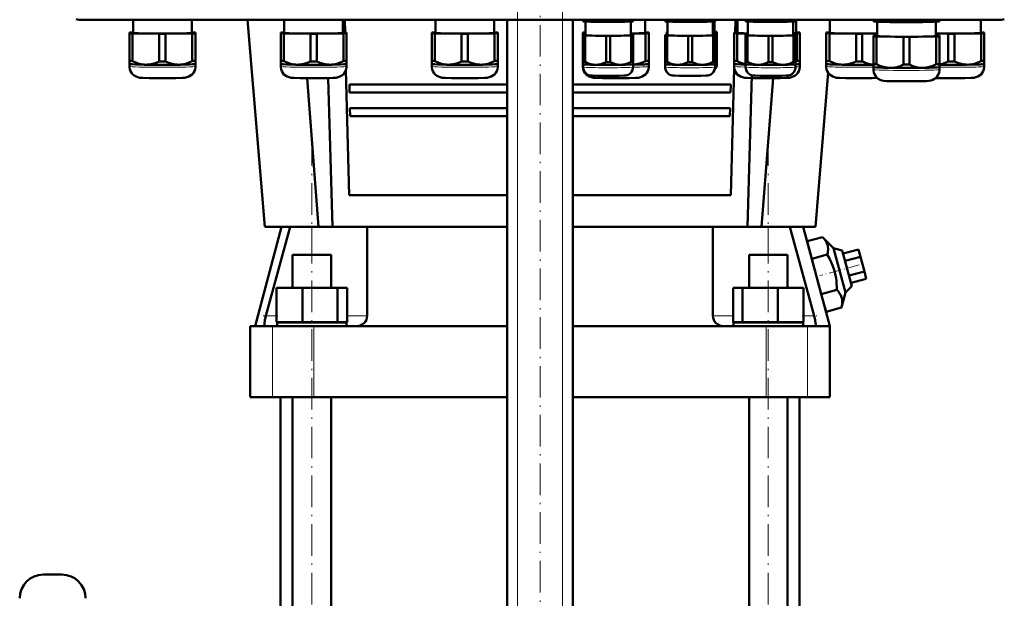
# Model space of a CAD drawing. Extents: x -1976 to 2357, y -1856 to 698.
# Tile 3 of 60: x -1653 to -1279, y -35 to 185. Entities that reach past the tile are written whole.
import ezdxf

# ---------------------------------------------------------------- set-up
doc = ezdxf.new("R2010")
doc.units = 0
doc.linetypes.add('DASHDOT', pattern=[18.5, 12, -3, 0.5, -3])

msp = doc.modelspace()

# ---------------------------------------------------------------- linework, layer by layer
at = {"color": 7, "linetype": 'DASHDOT', "lineweight": 18}
for p, q in [((-1463.69, -448.46), (-1463.69, 242.44)), ((-1446.69, -448.46), (-1446.69, 242.44)), ((-1455.19, 219.94), (-1455.19, -200.96)), ((-1541.81, -259.1), (-1541.81, 139.54)), ((-1368.57, -259.1), (-1368.57, 139.54))]:
    msp.add_line(p, q, dxfattribs=at)
at = {"color": 7, "lineweight": 18}
for p, q in [((-1629.12, 185.05), (-1629.12, 184.87)), ((-1463.69, -390.88), (-1463.69, 184.87)), ((-1446.69, -390.88), (-1446.69, 184.87)), ((-1281.06, 185.05), (-1281.06, 184.87)), ((-1541.81, 95.62), (-1541.81, 106.32)), ((-1368.57, 95.62), (-1368.57, 106.32)), ((-1555.19, 72.52), (-1559.21, 72.52)), ((-1520.81, 72.52), (-1528.42, 72.52)), ((-1381.95, 72.52), (-1389.57, 72.52)), ((-1351.16, 72.52), (-1355.18, 72.52)), ((-1556.73, 68.62), (-1556.73, 41.62)), ((-1541.02, 68.62), (-1541.02, 41.62)), ((-1369.35, 68.62), (-1369.35, 41.62)), ((-1353.64, 68.62), (-1353.64, 41.62))]:
    msp.add_line(p, q, dxfattribs=at)
at = {"color": 7, "lineweight": 50}
for p, q in [((-1281.06, 184.87), (-1629.12, 184.87)), ((-1609.66, 184.87), (-1609.66, 179.95)), ((-1587.36, 179.95), (-1587.36, 184.87)), ((-1559.69, 106.32), (-1566.16, 184.87)), ((-1552.28, 184.87), (-1552.28, 179.96)), ((-1529.98, 179.96), (-1529.98, 184.87)), ((-1529.33, 184.87), (-1529.21, 180.14)), ((-1494.91, 184.87), (-1494.91, 179.96)), ((-1472.61, 179.96), (-1472.61, 184.87)), ((-1467.69, -390.88), (-1467.69, 184.87)), ((-1442.69, -390.88), (-1442.69, 184.87)), ((-1438.86, 184.51), (-1438.86, 184.87)), ((-1438.86, 184.51), (-1438.86, 184.34)), ((-1438.81, 184.33), (-1438.86, 184.34)), ((-1438.08, 184.48), (-1438.08, 184.87)), ((-1437.96, 179.06), (-1437.96, 184.25)), ((-1430.14, 184.36), (-1430.14, 184.87)), ((-1428.58, 184.36), (-1428.58, 184.87)), ((-1420.76, 184.25), (-1420.76, 179.06)), ((-1420.64, 184.48), (-1420.64, 184.87)), ((-1419.91, 184.33), (-1419.86, 184.34)), ((-1419.86, 184.51), (-1419.86, 184.87)), ((-1419.86, 184.34), (-1419.86, 184.51)), ((-1415.26, 179.96), (-1415.26, 184.87)), ((-1407.74, 184.52), (-1407.74, 184.87)), ((-1407.74, 184.52), (-1407.74, 184.34)), ((-1407.69, 184.33), (-1407.74, 184.34)), ((-1406.96, 184.48), (-1406.96, 184.87)), ((-1406.84, 179.06), (-1406.84, 184.25)), ((-1399.02, 184.36), (-1399.02, 184.87)), ((-1397.46, 184.36), (-1397.46, 184.87)), ((-1389.64, 184.25), (-1389.64, 179.06)), ((-1389.52, 184.48), (-1389.52, 184.87)), ((-1388.97, 184.3), (-1388.97, 180.26)), ((-1388.78, 184.33), (-1388.74, 184.34)), ((-1388.74, 184.52), (-1388.74, 184.87)), ((-1388.74, 184.34), (-1388.74, 184.52)), ((-1381.16, 180.13), (-1381.04, 184.87)), ((-1380.22, 184.87), (-1380.22, 179.96)), ((-1377.18, 184.51), (-1377.18, 184.87)), ((-1377.18, 184.51), (-1377.18, 184.34)), ((-1377.14, 184.33), (-1377.18, 184.34)), ((-1376.41, 184.48), (-1376.41, 184.87)), ((-1376.28, 179.06), (-1376.28, 184.25)), ((-1368.46, 184.36), (-1368.46, 184.87)), ((-1366.91, 184.36), (-1366.91, 184.87)), ((-1359.08, 184.25), (-1359.08, 179.06)), ((-1358.96, 184.48), (-1358.96, 184.87)), ((-1358.23, 184.33), (-1358.18, 184.34)), ((-1358.18, 184.51), (-1358.18, 184.87)), ((-1358.18, 184.34), (-1358.18, 184.51)), ((-1357.92, 179.96), (-1357.92, 184.87)), ((-1345.22, 184.87), (-1345.22, 179.96)), ((-1328.62, 184.55), (-1328.62, 184.87)), ((-1328.62, 184.55), (-1328.62, 184.34)), ((-1328.56, 184.32), (-1328.62, 184.34)), ((-1327.43, 184.5), (-1327.43, 184.87)), ((-1327.27, 184.21), (-1327.27, 178.76)), ((-1317.3, 184.34), (-1317.3, 184.87)), ((-1314.93, 184.34), (-1314.93, 184.87)), ((-1304.97, 178.76), (-1304.97, 184.21)), ((-1304.8, 184.5), (-1304.8, 184.87)), ((-1303.68, 184.32), (-1303.62, 184.34)), ((-1303.62, 184.55), (-1303.62, 184.87)), ((-1303.62, 184.34), (-1303.62, 184.55)), ((-1287.92, 179.96), (-1287.92, 184.87)), ((-1611.01, 180.11), (-1611.01, 179.8)), ((-1611.01, 179.8), (-1611.01, 169.3)), ((-1609.66, 180.16), (-1609.82, 180.16)), ((-1609.82, 179.75), (-1599.69, 179.59)), ((-1609.82, 179.75), (-1609.82, 169.24)), ((-1599.69, 179.59), (-1599.69, 169.09)), ((-1597.32, 179.59), (-1587.19, 179.75)), ((-1597.32, 179.59), (-1597.32, 169.09)), ((-1587.19, 180.16), (-1587.36, 180.16)), ((-1587.19, 179.75), (-1587.19, 169.24)), ((-1586.01, 179.8), (-1586.01, 180.11)), ((-1586.01, 179.8), (-1586.01, 169.3)), ((-1553.63, 180.11), (-1553.63, 179.8)), ((-1553.63, 179.8), (-1553.63, 169.3)), ((-1552.28, 180.16), (-1552.45, 180.16)), ((-1552.45, 179.75), (-1542.32, 179.6)), ((-1552.45, 179.75), (-1552.45, 169.24)), ((-1542.32, 179.6), (-1542.32, 169.09)), ((-1539.95, 179.6), (-1529.82, 179.75)), ((-1539.95, 179.6), (-1539.95, 169.09)), ((-1529.82, 180.16), (-1529.98, 180.16)), ((-1529.82, 179.75), (-1529.82, 169.24)), ((-1528.63, 179.8), (-1528.63, 180.11)), ((-1528.63, 179.8), (-1528.63, 169.3)), ((-1496.26, 180.11), (-1496.26, 179.8)), ((-1496.26, 179.8), (-1496.26, 169.3)), ((-1494.91, 180.17), (-1495.07, 180.16)), ((-1495.07, 179.75), (-1484.95, 179.6)), ((-1495.07, 179.75), (-1495.07, 169.24)), ((-1484.95, 179.6), (-1484.95, 169.09)), ((-1482.57, 179.6), (-1472.45, 179.75)), ((-1482.57, 179.6), (-1482.57, 169.09)), ((-1472.45, 180.16), (-1472.61, 180.17)), ((-1472.45, 179.75), (-1472.45, 169.24)), ((-1471.26, 179.8), (-1471.26, 180.11)), ((-1471.26, 179.8), (-1471.26, 169.3)), ((-1438.91, 180.11), (-1438.91, 179.8)), ((-1438.91, 179.8), (-1438.91, 169.3)), ((-1420.76, 179.66), (-1415.1, 179.75)), ((-1415.1, 180.16), (-1415.26, 180.17)), ((-1415.1, 179.75), (-1415.1, 169.24)), ((-1413.91, 179.8), (-1413.91, 180.11)), ((-1413.91, 179.8), (-1413.91, 169.3)), ((-1407.07, 180.38), (-1407.07, 180.14)), ((-1407.07, 180.14), (-1407.07, 179.21)), ((-1389.64, 180.09), (-1388.85, 180.1)), ((-1388.85, 180.41), (-1388.97, 180.41)), ((-1388.85, 180.1), (-1388.85, 179.18)), ((-1388.07, 180.14), (-1388.07, 180.38)), ((-1388.07, 180.14), (-1388.07, 170.18)), ((-1381.57, 180.11), (-1381.57, 179.8)), ((-1381.57, 179.8), (-1381.57, 169.3)), ((-1380.22, 180.17), (-1380.38, 180.16)), ((-1380.38, 179.75), (-1376.28, 179.69)), ((-1380.38, 179.75), (-1380.38, 169.24)), ((-1359.08, 179.73), (-1357.76, 179.75)), ((-1357.76, 180.16), (-1357.92, 180.17)), ((-1357.76, 179.75), (-1357.76, 169.24)), ((-1356.57, 179.8), (-1356.57, 180.11)), ((-1356.57, 179.8), (-1356.57, 169.3)), ((-1346.57, 180.11), (-1346.57, 179.8)), ((-1346.57, 179.8), (-1346.57, 169.3)), ((-1345.22, 180.17), (-1345.38, 180.16)), ((-1345.38, 179.75), (-1335.26, 179.6)), ((-1345.38, 179.75), (-1345.38, 169.24)), ((-1335.26, 179.6), (-1335.26, 169.09)), ((-1332.88, 179.6), (-1327.27, 179.68)), ((-1332.88, 179.6), (-1332.88, 169.09)), ((-1304.97, 179.67), (-1300.26, 179.6)), ((-1300.26, 179.6), (-1300.26, 169.09)), ((-1297.88, 179.6), (-1287.76, 179.75)), ((-1297.88, 179.6), (-1297.88, 169.09)), ((-1287.76, 180.16), (-1287.92, 180.17)), ((-1287.76, 179.75), (-1287.76, 169.24)), ((-1286.57, 179.8), (-1286.57, 180.11)), ((-1286.57, 179.8), (-1286.57, 169.3)), ((-1438.86, 179.18), (-1438.86, 178.94)), ((-1438.86, 178.94), (-1438.86, 168.98)), ((-1437.96, 179.21), (-1438.08, 179.21)), ((-1438.08, 178.9), (-1430.14, 178.78)), ((-1438.08, 178.9), (-1438.08, 168.94)), ((-1430.14, 178.78), (-1430.14, 168.82)), ((-1428.58, 178.78), (-1420.64, 178.9)), ((-1428.58, 178.78), (-1428.58, 168.82)), ((-1420.64, 179.21), (-1420.76, 179.21)), ((-1420.64, 178.9), (-1420.64, 168.94)), ((-1419.86, 178.94), (-1419.86, 179.18)), ((-1419.86, 178.94), (-1419.86, 168.98)), ((-1407.74, 179.18), (-1407.74, 178.94)), ((-1407.74, 178.94), (-1407.74, 168.98)), ((-1406.84, 179.21), (-1406.96, 179.21)), ((-1406.96, 178.9), (-1399.02, 178.78)), ((-1406.96, 178.9), (-1406.96, 168.94)), ((-1399.02, 178.78), (-1399.02, 168.82)), ((-1397.46, 178.78), (-1389.52, 178.9)), ((-1397.46, 178.78), (-1397.46, 168.82)), ((-1389.52, 179.21), (-1389.64, 179.21)), ((-1389.52, 178.9), (-1389.52, 168.94)), ((-1388.74, 178.94), (-1388.74, 179.18)), ((-1388.74, 178.94), (-1388.74, 168.98)), ((-1377.18, 179.18), (-1377.18, 178.94)), ((-1377.18, 178.94), (-1377.18, 168.98)), ((-1376.28, 179.21), (-1376.41, 179.21)), ((-1376.41, 178.9), (-1368.46, 178.78)), ((-1376.41, 178.9), (-1376.41, 168.94)), ((-1368.46, 178.78), (-1368.46, 168.82)), ((-1366.91, 178.78), (-1358.96, 178.9)), ((-1366.91, 178.78), (-1366.91, 168.82)), ((-1358.96, 179.21), (-1359.08, 179.21)), ((-1358.96, 178.9), (-1358.96, 168.94)), ((-1358.18, 178.94), (-1358.18, 179.18)), ((-1358.18, 178.94), (-1358.18, 168.98)), ((-1328.62, 178.91), (-1328.62, 178.6)), ((-1328.62, 178.6), (-1328.62, 168.1)), ((-1327.27, 178.97), (-1327.43, 178.96)), ((-1327.43, 178.55), (-1317.3, 178.4)), ((-1327.43, 178.55), (-1327.43, 168.05)), ((-1317.3, 178.4), (-1317.3, 167.89)), ((-1314.93, 178.4), (-1304.8, 178.55)), ((-1314.93, 178.4), (-1314.93, 167.89)), ((-1304.8, 178.96), (-1304.97, 178.97)), ((-1304.8, 178.55), (-1304.8, 168.05)), ((-1303.62, 178.6), (-1303.62, 178.91)), ((-1303.62, 178.6), (-1303.62, 168.1)), ((-1611.01, 169.3), (-1611.01, 168.14)), ((-1586.01, 168.14), (-1586.01, 169.3)), ((-1553.63, 169.3), (-1553.63, 168.15)), ((-1528.63, 168.15), (-1528.63, 169.3)), ((-1496.26, 169.3), (-1496.26, 168.15)), ((-1471.26, 168.15), (-1471.26, 169.3)), ((-1438.91, 169.3), (-1438.91, 168.15)), ((-1438.86, 168.98), (-1438.86, 168.04)), ((-1419.86, 168.04), (-1419.86, 168.98)), ((-1413.91, 168.15), (-1413.91, 169.3)), ((-1407.74, 168.98), (-1407.74, 168.05)), ((-1388.74, 168.05), (-1388.74, 168.98)), ((-1388.07, 169.25), (-1388.07, 170.18)), ((-1388.07, 169.25), (-1388.07, 168.16)), ((-1388.07, 169.24), (-1388.07, 169.25)), ((-1381.57, 169.3), (-1381.57, 168.15)), ((-1377.18, 168.98), (-1377.18, 168.04)), ((-1358.18, 168.04), (-1358.18, 168.98)), ((-1356.57, 168.15), (-1356.57, 169.3)), ((-1346.57, 169.3), (-1346.57, 168.15)), ((-1286.57, 168.15), (-1286.57, 169.3)), ((-1611.01, 168.15), (-1611.01, 167.2)), ((-1611, 168.14), (-1611.01, 168.14)), ((-1586.01, 167.2), (-1586.01, 168.15)), ((-1586.01, 168.14), (-1586.01, 168.14)), ((-1553.63, 168.15), (-1553.63, 167.2)), ((-1553.63, 168.14), (-1553.63, 168.15)), ((-1528.85, 165.84), (-1527.66, 118.32)), ((-1528.64, 168.14), (-1528.63, 168.15)), ((-1528.63, 167.2), (-1528.63, 168.15)), ((-1496.26, 168.15), (-1496.26, 167.2)), ((-1496.25, 168.14), (-1496.26, 168.15)), ((-1471.26, 167.2), (-1471.26, 168.15)), ((-1471.26, 168.14), (-1471.26, 168.15)), ((-1438.91, 168.15), (-1438.91, 167.2)), ((-1438.91, 168.14), (-1438.91, 168.15)), ((-1438.86, 166.96), (-1438.86, 168.05)), ((-1438.86, 168.04), (-1438.86, 168.04)), ((-1419.86, 168.05), (-1419.86, 166.96)), ((-1419.86, 168.04), (-1419.86, 168.04)), ((-1413.92, 168.14), (-1413.91, 168.15)), ((-1413.91, 167.2), (-1413.91, 168.15)), ((-1407.74, 166.96), (-1407.74, 168.05)), ((-1407.74, 168.04), (-1407.74, 168.05)), ((-1388.74, 168.05), (-1388.74, 166.96)), ((-1388.74, 168.04), (-1388.74, 168.05)), ((-1382.71, 118.32), (-1381.5, 166.46)), ((-1381.57, 168.15), (-1381.57, 167.2)), ((-1381.56, 168.14), (-1381.57, 168.15)), ((-1377.18, 166.96), (-1377.18, 168.05)), ((-1377.18, 168.04), (-1377.18, 168.04)), ((-1358.19, 168.04), (-1358.18, 168.04)), ((-1358.18, 168.05), (-1358.18, 166.96)), ((-1356.57, 167.2), (-1356.57, 168.15)), ((-1356.57, 168.14), (-1356.57, 168.15)), ((-1350.69, 106.32), (-1345.86, 164.85)), ((-1346.57, 168.15), (-1346.57, 167.2)), ((-1346.56, 168.14), (-1346.57, 168.15)), ((-1328.62, 168.1), (-1328.62, 166.95)), ((-1328.62, 166.95), (-1328.62, 166)), ((-1328.61, 166.94), (-1328.62, 166.95)), ((-1303.62, 166.95), (-1303.62, 168.1)), ((-1303.62, 166), (-1303.62, 166.95)), ((-1303.62, 166.94), (-1303.62, 166.95)), ((-1286.57, 167.2), (-1286.57, 168.15)), ((-1286.57, 168.14), (-1286.57, 168.15)), ((-1539.31, 106.32), (-1543.63, 162.75)), ((-1533.91, 106.32), (-1535.6, 162.8)), ((-1374.74, 163.84), (-1376.47, 106.32)), ((-1371.07, 106.32), (-1366.74, 162.75)), ((-1527.57, 160.32), (-1527.5, 157.32)), ((-1527.57, 160.32), (-1467.69, 160.32)), ((-1527.5, 157.32), (-1467.69, 157.32)), ((-1442.69, 160.32), (-1382.8, 160.32)), ((-1442.69, 157.32), (-1382.87, 157.32)), ((-1382.87, 157.32), (-1382.8, 160.32)), ((-1527.35, 151.32), (-1527.28, 148.32)), ((-1527.35, 151.32), (-1467.69, 151.32)), ((-1442.69, 151.32), (-1383.02, 151.32)), ((-1383.09, 148.32), (-1383.02, 151.32)), ((-1527.28, 148.32), (-1467.69, 148.32)), ((-1442.69, 148.32), (-1383.09, 148.32)), ((-1527.66, 118.32), (-1467.69, 118.32)), ((-1442.69, 118.32), (-1382.71, 118.32)), ((-1553.26, 106.32), (-1563.36, 68.62)), ((-1553.26, 106.32), (-1559.69, 106.32)), ((-1559.21, 72.52), (-1550.05, 106.32)), ((-1553.26, 106.32), (-1550.05, 106.32)), ((-1550.05, 106.32), (-1541.81, 106.32)), ((-1541.81, 106.32), (-1520.81, 106.32)), ((-1520.81, 106.32), (-1520.81, 72.52)), ((-1520.81, 106.32), (-1467.69, 106.32)), ((-1442.69, 106.32), (-1389.57, 106.32)), ((-1389.57, 72.52), (-1389.57, 106.32)), ((-1389.57, 106.32), (-1368.57, 106.32)), ((-1368.57, 106.32), (-1360.33, 106.32)), ((-1360.33, 106.32), (-1351.16, 72.52)), ((-1360.33, 106.32), (-1356.71, 106.32)), ((-1350.69, 106.32), (-1356.71, 106.32)), ((-1355.29, 106.32), (-1345.19, 68.62)), ((-1353.82, 100.85), (-1347.95, 102.42)), ((-1347.95, 102.42), (-1343.8, 98.23)), ((-1352.03, 94.16), (-1353.82, 100.85)), ((-1343.8, 98.23), (-1340.46, 97.33)), ((-1343.8, 98.23), (-1339.28, 81.36)), ((-1336.83, 83.81), (-1340.46, 97.33)), ((-1340.14, 96.15), (-1334.34, 97.7)), ((-1333.6, 94.91), (-1334.34, 97.7)), ((-1549.11, 95.62), (-1546.97, 95.62)), ((-1549.11, 83.12), (-1549.11, 95.62)), ((-1546.97, 95.62), (-1534.51, 95.62)), ((-1534.51, 83.12), (-1534.51, 95.62)), ((-1375.87, 95.62), (-1363.4, 95.62)), ((-1375.87, 83.12), (-1375.87, 95.62)), ((-1363.4, 95.62), (-1361.27, 95.62)), ((-1361.27, 83.12), (-1361.27, 95.62)), ((-1352.03, 94.16), (-1346.16, 95.73)), ((-1348.44, 80.77), (-1352.03, 94.16)), ((-1339.39, 93.36), (-1333.6, 94.91)), ((-1332.1, 89.34), (-1333.6, 94.91)), ((-1337.9, 87.78), (-1332.1, 89.34)), ((-1337.15, 85), (-1331.36, 86.55)), ((-1331.36, 86.55), (-1332.1, 89.34)), ((-1555.19, 83.12), (-1545.39, 83.12)), ((-1555.19, 70.12), (-1555.19, 83.12)), ((-1545.39, 70.12), (-1545.39, 83.12)), ((-1545.39, 83.12), (-1532.01, 83.12)), ((-1532.01, 70.12), (-1532.01, 83.12)), ((-1532.01, 83.12), (-1528.42, 83.12)), ((-1528.42, 70.12), (-1528.42, 83.12)), ((-1381.95, 83.12), (-1378.36, 83.12)), ((-1381.95, 70.12), (-1381.95, 83.12)), ((-1378.36, 83.12), (-1364.98, 83.12)), ((-1378.36, 70.12), (-1378.36, 83.12)), ((-1364.98, 83.12), (-1355.18, 83.12)), ((-1364.98, 70.12), (-1364.98, 83.12)), ((-1355.18, 70.12), (-1355.18, 83.12)), ((-1348.44, 80.77), (-1342.57, 82.35)), ((-1336.83, 83.81), (-1339.28, 81.36)), ((-1346.65, 74.08), (-1348.44, 80.77)), ((-1339.28, 81.36), (-1340.78, 75.66)), ((-1346.65, 74.08), (-1340.78, 75.66)), ((-1563.36, 68.62), (-1565.19, 68.62)), ((-1565.19, 68.62), (-1565.19, 41.62)), ((-1563.36, 68.62), (-1559.66, 68.62)), ((-1559.78, 69.76), (-1559.79, 69.65)), ((-1559.66, 68.62), (-1556.73, 68.62)), ((-1556.73, 68.62), (-1541.02, 68.62)), ((-1545.39, 70.12), (-1555.19, 70.12)), ((-1541.81, 69.92), (-1555.01, 69.92)), ((-1555.01, 68.62), (-1555.01, 69.92)), ((-1549.11, 69.92), (-1549.11, 70.12)), ((-1532.01, 70.12), (-1545.39, 70.12)), ((-1528.61, 69.92), (-1541.81, 69.92)), ((-1541.02, 68.62), (-1524.71, 68.62)), ((-1534.51, 69.92), (-1534.51, 70.12)), ((-1528.42, 70.12), (-1532.01, 70.12)), ((-1528.61, 68.62), (-1528.61, 69.92)), ((-1524.71, 68.62), (-1467.69, 68.62)), ((-1522.07, 69.65), (-1521.95, 69.76)), ((-1442.69, 68.62), (-1385.67, 68.62)), ((-1388.42, 69.76), (-1388.31, 69.65)), ((-1385.67, 68.62), (-1369.35, 68.62)), ((-1378.36, 70.12), (-1381.95, 70.12)), ((-1355.37, 69.92), (-1381.77, 69.92)), ((-1381.77, 68.62), (-1381.77, 69.92)), ((-1364.98, 70.12), (-1378.36, 70.12)), ((-1375.87, 69.92), (-1375.87, 70.12)), ((-1369.35, 68.62), (-1353.64, 68.62)), ((-1355.18, 70.12), (-1364.98, 70.12)), ((-1361.27, 69.92), (-1361.27, 70.12)), ((-1355.37, 69.92), (-1355.37, 68.62)), ((-1353.64, 68.62), (-1350.71, 68.62)), ((-1350.71, 68.62), (-1345.19, 68.62)), ((-1350.58, 69.65), (-1350.59, 69.76)), ((-1345.19, 68.62), (-1345.19, 41.62)), ((-1556.73, 41.62), (-1565.19, 41.62)), ((-1541.02, 41.62), (-1556.73, 41.62)), ((-1553.69, -165.88), (-1553.69, 41.62)), ((-1549.11, -225.88), (-1549.11, 41.62)), ((-1467.69, 41.62), (-1541.02, 41.62)), ((-1534.51, -225.88), (-1534.51, 41.62)), ((-1369.35, 41.62), (-1442.69, 41.62)), ((-1375.87, -225.88), (-1375.87, 41.62)), ((-1353.64, 41.62), (-1369.35, 41.62)), ((-1361.27, -225.88), (-1361.27, 41.62)), ((-1356.69, 41.62), (-1356.69, -165.88)), ((-1345.19, 41.62), (-1353.64, 41.62)), ((-1636.69, -25.77), (-1643.69, -25.77))]:
    msp.add_line(p, q, dxfattribs=at)
at = {"color": 7, "linetype": 'DASHDOT', "lineweight": 18, "ltscale": 0.386469}
msp.add_line((-1334.02, 91.81), (-1348.95, 87.81), dxfattribs=at)
at = {"color": 7, "linetype": 'DASHDOT', "lineweight": 18, "ltscale": 0.139249}
msp.add_line((-1560.3, 72.52), (-1554.73, 72.52), dxfattribs=at)
at = {"color": 7, "linetype": 'DASHDOT', "lineweight": 18, "ltscale": 0.139291}
msp.add_line((-1355.65, 72.52), (-1350.07, 72.52), dxfattribs=at)
at = {"color": 7, "lineweight": 50}
for points in [[(-1434.11, 184.14), (-1436.08, 184.24), (-1438.08, 184.48)], [(-1430.14, 184.36), (-1432.14, 184.18), (-1434.11, 184.14)], [(-1424.61, 184.14), (-1426.58, 184.18), (-1428.58, 184.36)], [(-1420.64, 184.48), (-1422.64, 184.24), (-1424.61, 184.14)], [(-1402.99, 184.14), (-1404.96, 184.24), (-1406.96, 184.48)], [(-1399.02, 184.36), (-1401.02, 184.18), (-1402.99, 184.14)], [(-1393.49, 184.14), (-1395.46, 184.18), (-1397.46, 184.36)], [(-1389.52, 184.48), (-1391.52, 184.24), (-1393.49, 184.14)], [(-1372.43, 184.14), (-1374.4, 184.24), (-1376.41, 184.48)], [(-1368.46, 184.36), (-1370.46, 184.18), (-1372.43, 184.14)], [(-1362.93, 184.14), (-1364.9, 184.18), (-1366.91, 184.36)], [(-1358.96, 184.48), (-1360.96, 184.24), (-1362.93, 184.14)], [(-1322.37, 184.07), (-1323.62, 184.11), (-1324.88, 184.2), (-1326.15, 184.33), (-1327.43, 184.5)], [(-1317.3, 184.34), (-1318.67, 184.21), (-1320.01, 184.11), (-1321.19, 184.07), (-1322.37, 184.07)], [(-1309.87, 184.07), (-1311.05, 184.07), (-1312.23, 184.11), (-1313.57, 184.21), (-1314.93, 184.34)], [(-1304.8, 184.5), (-1306.09, 184.33), (-1307.35, 184.2), (-1308.61, 184.11), (-1309.87, 184.07)], [(-1604.76, 167.87), (-1605.38, 167.9), (-1606, 167.97), (-1606.65, 168.08), (-1607.3, 168.24), (-1608.56, 168.67), (-1609.82, 169.24)], [(-1599.69, 169.09), (-1600.95, 168.56), (-1602.21, 168.17), (-1602.86, 168.03), (-1603.51, 167.93), (-1604.13, 167.88), (-1604.76, 167.87)], [(-1592.26, 167.87), (-1592.88, 167.88), (-1593.5, 167.93), (-1594.15, 168.03), (-1594.8, 168.17), (-1596.06, 168.56), (-1597.32, 169.09)], [(-1587.19, 169.24), (-1588.45, 168.67), (-1589.71, 168.24), (-1590.36, 168.08), (-1591.01, 167.97), (-1591.63, 167.9), (-1592.26, 167.87)], [(-1547.38, 167.87), (-1548.01, 167.9), (-1548.62, 167.97), (-1549.28, 168.09), (-1549.93, 168.25), (-1551.19, 168.67), (-1552.45, 169.24)], [(-1542.32, 169.09), (-1543.58, 168.56), (-1544.84, 168.17), (-1545.48, 168.03), (-1546.14, 167.93), (-1546.76, 167.88), (-1547.38, 167.87)], [(-1534.88, 167.87), (-1535.51, 167.88), (-1536.13, 167.93), (-1536.78, 168.03), (-1537.43, 168.17), (-1538.69, 168.56), (-1539.95, 169.09)], [(-1529.82, 169.24), (-1531.08, 168.67), (-1532.34, 168.25), (-1532.99, 168.09), (-1533.64, 167.97), (-1534.26, 167.9), (-1534.88, 167.87)], [(-1490.01, 167.87), (-1490.63, 167.9), (-1491.25, 167.97), (-1491.9, 168.09), (-1492.55, 168.25), (-1493.81, 168.68), (-1495.07, 169.24)], [(-1484.95, 169.09), (-1486.2, 168.56), (-1487.46, 168.17), (-1488.11, 168.03), (-1488.76, 167.93), (-1489.38, 167.88), (-1490.01, 167.87)], [(-1477.51, 167.87), (-1478.13, 167.88), (-1478.76, 167.93), (-1479.41, 168.03), (-1480.05, 168.17), (-1481.31, 168.56), (-1482.57, 169.09)], [(-1472.45, 169.24), (-1473.7, 168.68), (-1474.96, 168.25), (-1475.61, 168.09), (-1476.27, 167.97), (-1476.89, 167.9), (-1477.51, 167.87)], [(-1434.11, 167.83), (-1435, 167.9), (-1435.89, 168.08), (-1436.77, 168.36), (-1437.42, 168.62), (-1438.08, 168.94)], [(-1430.14, 168.82), (-1431.12, 168.39), (-1432.11, 168.08), (-1433.11, 167.89), (-1434.11, 167.83)], [(-1424.61, 167.83), (-1425.61, 167.89), (-1426.61, 168.08), (-1427.6, 168.39), (-1428.58, 168.82)], [(-1420.64, 168.94), (-1421.3, 168.62), (-1421.95, 168.36), (-1422.83, 168.08), (-1423.72, 167.9), (-1424.61, 167.83)], [(-1415.1, 169.24), (-1416.28, 168.71), (-1417.47, 168.29), (-1418.66, 168.01), (-1419.86, 167.88)], [(-1402.99, 167.83), (-1403.88, 167.9), (-1404.77, 168.08), (-1405.64, 168.36), (-1406.3, 168.63), (-1406.96, 168.94)], [(-1399.02, 168.82), (-1400, 168.39), (-1400.99, 168.08), (-1401.98, 167.89), (-1402.99, 167.83)], [(-1393.49, 167.83), (-1394.49, 167.89), (-1395.49, 168.08), (-1396.47, 168.39), (-1397.46, 168.82)], [(-1389.52, 168.94), (-1390.17, 168.63), (-1390.83, 168.36), (-1391.71, 168.08), (-1392.6, 167.9), (-1393.49, 167.83)], [(-1377.18, 168.08), (-1378.25, 168.36), (-1379.32, 168.75), (-1380.38, 169.24)], [(-1372.43, 167.83), (-1373.32, 167.9), (-1374.21, 168.08), (-1375.09, 168.36), (-1375.75, 168.62), (-1376.41, 168.94)], [(-1368.46, 168.82), (-1369.45, 168.39), (-1370.44, 168.08), (-1371.43, 167.89), (-1372.43, 167.83)], [(-1362.93, 167.83), (-1363.94, 167.89), (-1364.93, 168.08), (-1365.92, 168.39), (-1366.91, 168.82)], [(-1358.96, 168.94), (-1359.62, 168.62), (-1360.28, 168.36), (-1361.16, 168.08), (-1362.04, 167.9), (-1362.93, 167.83)], [(-1340.32, 167.87), (-1340.94, 167.9), (-1341.56, 167.97), (-1342.21, 168.09), (-1342.86, 168.25), (-1344.12, 168.68), (-1345.38, 169.24)], [(-1335.26, 169.09), (-1336.51, 168.56), (-1337.77, 168.17), (-1338.42, 168.03), (-1339.07, 167.93), (-1339.69, 167.88), (-1340.32, 167.87)], [(-1328.62, 167.89), (-1329.57, 168), (-1330.52, 168.21), (-1331.47, 168.5), (-1332.17, 168.78), (-1332.88, 169.09)], [(-1300.26, 169.09), (-1301.37, 168.61), (-1302.49, 168.24), (-1303.62, 168)], [(-1292.82, 167.87), (-1293.44, 167.88), (-1294.07, 167.93), (-1294.72, 168.03), (-1295.36, 168.17), (-1296.62, 168.56), (-1297.88, 169.09)], [(-1287.76, 169.24), (-1289.01, 168.68), (-1290.27, 168.25), (-1290.92, 168.09), (-1291.58, 167.97), (-1292.2, 167.9), (-1292.82, 167.87)], [(-1598.51, 162.74), (-1603.58, 162.79), (-1605.98, 162.86), (-1607.05, 162.94), (-1607.82, 163.08), (-1608.51, 163.33), (-1609.18, 163.71), (-1609.76, 164.19), (-1610.25, 164.77), (-1610.62, 165.43), (-1610.87, 166.15), (-1610.99, 166.89), (-1611.01, 167.2)], [(-1598.51, 162.74), (-1593.43, 162.79), (-1591.03, 162.86), (-1589.96, 162.94), (-1589.19, 163.08), (-1588.5, 163.33), (-1587.84, 163.71), (-1587.25, 164.19), (-1586.76, 164.77), (-1586.39, 165.43), (-1586.14, 166.15), (-1586.02, 166.89), (-1586.01, 167.2)], [(-1541.13, 162.74), (-1546.21, 162.79), (-1548.61, 162.86), (-1549.68, 162.94), (-1550.44, 163.08), (-1551.14, 163.33), (-1551.8, 163.71), (-1552.39, 164.19), (-1552.87, 164.78), (-1553.25, 165.43), (-1553.5, 166.15), (-1553.62, 166.9), (-1553.63, 167.2)], [(-1541.13, 162.74), (-1536.06, 162.79), (-1533.66, 162.86), (-1532.59, 162.94), (-1531.82, 163.08), (-1531.13, 163.33), (-1530.46, 163.71), (-1529.88, 164.19), (-1529.39, 164.78), (-1529.02, 165.43), (-1528.76, 166.15), (-1528.64, 166.9), (-1528.63, 167.2)], [(-1483.76, 162.74), (-1488.83, 162.79), (-1491.23, 162.86), (-1492.31, 162.94), (-1493.07, 163.08), (-1493.76, 163.33), (-1494.43, 163.71), (-1495.01, 164.2), (-1495.5, 164.78), (-1495.88, 165.44), (-1496.13, 166.15), (-1496.25, 166.9), (-1496.26, 167.2)], [(-1483.76, 162.74), (-1478.68, 162.79), (-1476.29, 162.86), (-1475.21, 162.94), (-1474.45, 163.08), (-1473.75, 163.33), (-1473.09, 163.71), (-1472.51, 164.2), (-1472.02, 164.78), (-1471.64, 165.44), (-1471.39, 166.15), (-1471.27, 166.9), (-1471.26, 167.2)], [(-1426.41, 162.74), (-1431.49, 162.79), (-1433.89, 162.86), (-1434.96, 162.94), (-1435.72, 163.08), (-1436.42, 163.33), (-1437.08, 163.71), (-1437.67, 164.2), (-1438.15, 164.78), (-1438.53, 165.44), (-1438.78, 166.15), (-1438.9, 166.9), (-1438.91, 167.2)], [(-1429.36, 163.59), (-1433.49, 163.63), (-1435.28, 163.7), (-1436.05, 163.77), (-1436.66, 163.91), (-1437.28, 164.2), (-1437.84, 164.61), (-1438.29, 165.13), (-1438.62, 165.73), (-1438.81, 166.39), (-1438.86, 166.96)], [(-1429.36, 163.59), (-1425.23, 163.63), (-1423.44, 163.7), (-1422.66, 163.77), (-1422.06, 163.91), (-1421.44, 164.2), (-1420.88, 164.61), (-1420.43, 165.13), (-1420.1, 165.73), (-1419.91, 166.39), (-1419.86, 166.96)], [(-1426.41, 162.74), (-1421.34, 162.79), (-1418.94, 162.86), (-1417.87, 162.94), (-1417.1, 163.08), (-1416.41, 163.33), (-1415.74, 163.71), (-1415.16, 164.2), (-1414.67, 164.78), (-1414.3, 165.44), (-1414.05, 166.15), (-1413.92, 166.9), (-1413.91, 167.2)], [(-1398.24, 163.6), (-1402.37, 163.63), (-1404.16, 163.7), (-1404.93, 163.77), (-1405.54, 163.91), (-1406.16, 164.2), (-1406.72, 164.61), (-1407.17, 165.13), (-1407.49, 165.73), (-1407.69, 166.39), (-1407.74, 166.96)], [(-1398.24, 163.6), (-1394.11, 163.63), (-1392.32, 163.7), (-1391.54, 163.77), (-1390.94, 163.91), (-1390.31, 164.2), (-1389.76, 164.61), (-1389.31, 165.13), (-1388.98, 165.73), (-1388.79, 166.39), (-1388.74, 166.96)], [(-1369.07, 162.74), (-1374.14, 162.79), (-1376.54, 162.86), (-1377.62, 162.94), (-1378.38, 163.08), (-1379.07, 163.33), (-1379.74, 163.71), (-1380.32, 164.2), (-1380.81, 164.78), (-1381.18, 165.44), (-1381.44, 166.15), (-1381.56, 166.9), (-1381.57, 167.2)], [(-1367.68, 163.59), (-1371.81, 163.63), (-1373.6, 163.7), (-1374.38, 163.77), (-1374.98, 163.91), (-1375.61, 164.2), (-1376.16, 164.61), (-1376.61, 165.13), (-1376.94, 165.73), (-1377.13, 166.39), (-1377.18, 166.96)], [(-1369.07, 162.74), (-1363.99, 162.79), (-1361.6, 162.86), (-1360.52, 162.94), (-1359.76, 163.08), (-1359.06, 163.33), (-1358.4, 163.71), (-1357.81, 164.2), (-1357.33, 164.78), (-1356.95, 165.44), (-1356.7, 166.15), (-1356.58, 166.9), (-1356.57, 167.2)], [(-1367.68, 163.59), (-1363.55, 163.63), (-1361.76, 163.7), (-1360.99, 163.77), (-1360.38, 163.91), (-1359.76, 164.2), (-1359.21, 164.61), (-1358.76, 165.13), (-1358.43, 165.73), (-1358.23, 166.39), (-1358.18, 166.96)], [(-1334.07, 162.74), (-1339.14, 162.79), (-1341.54, 162.86), (-1342.62, 162.94), (-1343.38, 163.08), (-1344.07, 163.33), (-1344.74, 163.71), (-1345.32, 164.2), (-1345.81, 164.78), (-1346.18, 165.44), (-1346.44, 166.15), (-1346.56, 166.9), (-1346.57, 167.2)], [(-1316.12, 161.55), (-1321.19, 161.59), (-1323.59, 161.66), (-1324.66, 161.74), (-1325.43, 161.88), (-1326.12, 162.13), (-1326.79, 162.51), (-1327.37, 163), (-1327.86, 163.58), (-1328.23, 164.24), (-1328.48, 164.95), (-1328.61, 165.7), (-1328.62, 166)], [(-1322.37, 166.67), (-1322.99, 166.7), (-1323.61, 166.77), (-1324.26, 166.89), (-1324.91, 167.05), (-1326.17, 167.48), (-1327.43, 168.05)], [(-1317.3, 167.89), (-1318.56, 167.36), (-1319.82, 166.97), (-1320.47, 166.83), (-1321.12, 166.73), (-1321.74, 166.68), (-1322.37, 166.67)], [(-1316.12, 161.55), (-1311.04, 161.59), (-1308.64, 161.66), (-1307.57, 161.74), (-1306.81, 161.88), (-1306.11, 162.13), (-1305.45, 162.51), (-1304.86, 163), (-1304.38, 163.58), (-1304, 164.24), (-1303.75, 164.95), (-1303.63, 165.7), (-1303.62, 166)], [(-1309.87, 166.67), (-1310.49, 166.68), (-1311.11, 166.73), (-1311.76, 166.83), (-1312.41, 166.97), (-1313.67, 167.36), (-1314.93, 167.89)], [(-1304.8, 168.05), (-1306.06, 167.48), (-1307.32, 167.05), (-1307.97, 166.89), (-1308.63, 166.77), (-1309.24, 166.7), (-1309.87, 166.67)], [(-1299.07, 162.74), (-1293.99, 162.79), (-1291.6, 162.86), (-1290.52, 162.94), (-1289.76, 163.08), (-1289.06, 163.33), (-1288.4, 163.71), (-1287.81, 164.2), (-1287.33, 164.78), (-1286.95, 165.44), (-1286.7, 166.15), (-1286.58, 166.9), (-1286.57, 167.2)], [(-1334.07, 162.74), (-1329.07, 162.79), (-1327.2, 162.84)], [(-1299.07, 162.74), (-1304.06, 162.79), (-1305.06, 162.81)], [(-1346.16, 95.73), (-1346, 96.4), (-1345.9, 97.04), (-1345.85, 97.57), (-1345.85, 98.09), (-1345.93, 98.89), (-1346.12, 99.66), (-1346.43, 100.39), (-1346.85, 101.11), (-1347.35, 101.77), (-1347.95, 102.42)], [(-1342.57, 82.35), (-1342.57, 83.54), (-1342.62, 84.69), (-1342.7, 85.78), (-1342.83, 86.83), (-1343.12, 88.4), (-1343.51, 89.92), (-1344.03, 91.42), (-1344.66, 92.92), (-1345.35, 94.32), (-1346.16, 95.73)], [(-1340.78, 75.66), (-1340.62, 76.32), (-1340.52, 76.96), (-1340.47, 77.5), (-1340.47, 78.02), (-1340.55, 78.82), (-1340.74, 79.58), (-1341.05, 80.32), (-1341.47, 81.03), (-1341.97, 81.69), (-1342.57, 82.35)], [(-1559.21, 72.52), (-1559.61, 70.8), (-1559.78, 69.76)], [(-1350.59, 69.76), (-1350.76, 70.79), (-1351.16, 72.52)], [(-1559.79, 69.65), (-1559.82, 69.22), (-1559.81, 68.88), (-1559.76, 68.7), (-1559.73, 68.65), (-1559.66, 68.62)], [(-1350.71, 68.62), (-1350.68, 68.62), (-1350.64, 68.65), (-1350.6, 68.71), (-1350.56, 68.92), (-1350.55, 69.24), (-1350.58, 69.65)]]:
    msp.add_lwpolyline(points, dxfattribs=at)
for centre, radius, start, end in [((-1629.12, 194.12), 9.25, 257.0008, 269.9996), ((-1629.12, 194.12), 9.25, 257.0008, 269.9996), ((-1281.06, 194.12), 9.25, 270.0004, 282.9992), ((-1281.06, 194.12), 9.25, 270.0004, 282.9993), ((-1365.4, 184.41), 16.98, 295.1665, 296.77), ((-1391.27, 168.16), 3.21, 318.4645, 359.9956), ((-1524.71, 72.52), 3.9, 315, 360), ((-1385.67, 72.52), 3.9, 180, 225), ((-1524.71, 72.52), 3.9, 270, 312.6376), ((-1385.67, 72.52), 3.9, 227.3624, 270), ((-1643.69, -34.77), 9, 90, 180), ((-1636.69, -34.77), 9, 360, 90)]:
    msp.add_arc(centre, radius, start, end, dxfattribs=at)
for centre, major_axis, start_param, end_param in [((-1429.36, 184.63), (-10.55, 0), 0.449938, 0.597259), ((-1429.36, 184.35), (9.5, 0), 3.239479, 4.18879), ((-1429.36, 184.35), (9.5, 0), 4.18879, 6.185299), ((-1429.36, 184.63), (-10.55, 0), 1.497136, 1.644457), ((-1429.36, 184.63), (-10.55, 0), 2.544333, 2.691654), ((-1398.24, 184.64), (-10.55, 0), 0.449938, 0.597259), ((-1398.24, 184.35), (9.5, 0), 3.239479, 4.18879), ((-1398.24, 184.35), (9.5, 0), 4.18879, 6.185299), ((-1398.24, 184.64), (-10.55, 0), 1.497136, 1.644457), ((-1398.24, 184.64), (-10.55, 0), 2.544333, 2.691654), ((-1367.68, 184.63), (-10.55, 0), 0.449938, 0.597259), ((-1367.68, 184.35), (9.5, 0), 3.239479, 4.18879), ((-1367.68, 184.35), (9.5, 0), 4.18879, 6.185299), ((-1367.68, 184.63), (-10.55, 0), 1.497136, 1.644457), ((-1367.68, 184.63), (-10.55, 0), 2.544333, 2.691654), ((-1316.12, 184.7), (-13.8, 0), 0.437539, 0.609658), ((-1316.12, 184.36), (12.5, 0), 3.239482, 4.18879), ((-1316.12, 184.36), (12.5, 0), 4.18879, 6.185296), ((-1316.12, 184.7), (-13.8, 0), 1.484737, 1.656856), ((-1316.12, 184.7), (-13.8, 0), 2.531934, 2.704054), ((-1598.51, 179.95), (13.8, 0), 2.531934, 2.704054), ((-1598.51, 179.95), (13.8, 0), 3.579132, 3.751251), ((-1598.51, 179.95), (11.15, 0), 3.141593, 6.283185), ((-1598.51, 179.95), (13.8, 0), 4.626329, 4.798449), ((-1598.51, 179.95), (13.8, 0), 0.437539, 0.609658), ((-1598.51, 179.95), (13.8, 0), 5.673527, 5.845646), ((-1541.13, 179.96), (13.8, 0), 2.531934, 2.704054), ((-1541.13, 179.96), (13.8, 0), 3.579132, 3.751251), ((-1541.13, 179.96), (11.15, 0), 3.141593, 6.283185), ((-1541.13, 179.96), (13.8, 0), 4.626329, 4.798449), ((-1541.13, 179.96), (13.8, 0), 0.437539, 0.609658), ((-1541.13, 179.96), (13.8, 0), 5.673527, 5.845646), ((-1483.76, 179.96), (13.8, 0), 2.531934, 2.704054), ((-1483.76, 179.96), (13.8, 0), 3.579132, 3.751251), ((-1483.76, 179.96), (11.15, 0), 3.141593, 6.283185), ((-1483.76, 179.96), (13.8, 0), 4.626329, 4.798449), ((-1483.76, 179.96), (13.8, 0), 0.437539, 0.609658), ((-1483.76, 179.96), (13.8, 0), 5.673527, 5.845646), ((-1426.41, 179.96), (13.8, 0), 2.561928, 2.704054), ((-1426.41, 179.96), (13.8, 0), 3.579132, 3.721257), ((-1426.41, 179.96), (11.15, 0), 5.244215, 6.283185), ((-1426.41, 179.96), (13.8, 0), 0.437539, 0.609658), ((-1426.41, 179.96), (13.8, 0), 5.673527, 5.845646), ((-1397.57, 180.26), (10.55, 0), 2.64382, 2.691654), ((-1397.57, 180.26), (10.55, 0), 3.591531, 3.639365), ((-1397.57, 180.26), (8.6, 0), 5.885916, 6.283185), ((-1397.57, 180.26), (10.55, 0), 0.449938, 0.597259), ((-1397.57, 180.26), (10.55, 0), 5.685926, 5.833247), ((-1369.07, 179.96), (13.8, 0), 2.531934, 2.704054), ((-1369.07, 179.96), (13.8, 0), 3.579132, 3.751251), ((-1369.07, 179.96), (11.15, 0), 3.141593, 4.008814), ((-1369.07, 179.96), (11.15, 0), 5.822266, 6.283185), ((-1369.07, 179.96), (13.8, 0), 0.437539, 0.609658), ((-1369.07, 179.96), (13.8, 0), 5.673527, 5.845646), ((-1334.07, 179.96), (13.8, 0), 2.531934, 2.704054), ((-1334.07, 179.96), (13.8, 0), 3.579132, 3.751251), ((-1334.07, 179.96), (11.15, 0), 3.141593, 5.368516), ((-1334.07, 179.96), (13.8, 0), 4.626329, 4.798449), ((-1299.07, 179.96), (11.15, 0), 4.155015, 6.283185), ((-1299.07, 179.96), (13.8, 0), 4.626329, 4.798449), ((-1299.07, 179.96), (13.8, 0), 0.437539, 0.609658), ((-1299.07, 179.96), (13.8, 0), 5.673527, 5.845646), ((-1429.36, 179.06), (10.55, 0), 2.544333, 2.691654), ((-1429.36, 179.06), (10.55, 0), 3.591531, 3.738852), ((-1429.36, 179.06), (8.6, 0), 3.141593, 6.283185), ((-1429.36, 179.06), (10.55, 0), 4.638729, 4.786049), ((-1429.36, 179.06), (10.55, 0), 0.449938, 0.597259), ((-1429.36, 179.06), (10.55, 0), 5.685926, 5.833247), ((-1398.24, 179.06), (10.55, 0), 2.544333, 2.691654), ((-1398.24, 179.06), (10.55, 0), 3.591531, 3.738852), ((-1398.24, 179.06), (8.6, 0), 3.141593, 6.283185), ((-1398.24, 179.06), (10.55, 0), 4.638729, 4.786049), ((-1398.24, 179.06), (10.55, 0), 0.449938, 0.597259), ((-1398.24, 179.06), (10.55, 0), 5.685926, 5.833247), ((-1367.68, 179.06), (10.55, 0), 2.544333, 2.691654), ((-1367.68, 179.06), (10.55, 0), 3.591531, 3.738852), ((-1367.68, 179.06), (8.6, 0), 3.141593, 6.283185), ((-1367.68, 179.06), (10.55, 0), 4.638729, 4.786049), ((-1367.68, 179.06), (10.55, 0), 0.449938, 0.597259), ((-1367.68, 179.06), (10.55, 0), 5.685926, 5.833247), ((-1316.12, 178.76), (13.8, 0), 2.531934, 2.704054), ((-1316.12, 178.76), (13.8, 0), 3.579132, 3.751251), ((-1316.12, 178.76), (11.15, 0), 3.141593, 6.283185), ((-1316.12, 178.76), (13.8, 0), 4.626329, 4.798449), ((-1316.12, 178.76), (13.8, 0), 0.437539, 0.609658), ((-1316.12, 178.76), (13.8, 0), 5.673527, 5.845646), ((-1598.51, 169.45), (-13.8, 0), 0.437539, 0.609658), ((-1598.51, 169.45), (-13.8, 0), 1.484737, 1.656856), ((-1598.51, 169.45), (-13.8, 0), 2.531934, 2.704054), ((-1541.13, 169.45), (-13.8, 0), 0.437539, 0.609658), ((-1541.13, 169.45), (-13.8, 0), 1.484737, 1.656856), ((-1541.13, 169.45), (-13.8, 0), 2.531934, 2.704054), ((-1483.76, 169.45), (-13.8, 0), 0.437539, 0.609658), ((-1483.76, 169.45), (-13.8, 0), 1.484737, 1.656856), ((-1483.76, 169.45), (-13.8, 0), 2.531934, 2.704054), ((-1426.41, 169.45), (-13.8, 0), 0.437539, 0.446729), ((-1429.36, 169.1), (-10.55, 0), 0.449938, 0.597259), ((-1429.36, 169.1), (-10.55, 0), 1.497136, 1.644457), ((-1429.36, 169.1), (-10.55, 0), 2.544333, 2.691654), ((-1426.41, 169.45), (-13.8, 0), 2.531934, 2.704054), ((-1398.24, 169.1), (-10.55, 0), 0.449938, 0.597259), ((-1398.24, 169.1), (-10.55, 0), 1.497136, 1.644457), ((-1398.24, 169.1), (-10.55, 0), 2.544333, 2.691654), ((-1397.57, 170.3), (-10.55, 0), 2.562554, 2.691654), ((-1397.57, 169.25), (9.5, 0), 5.905314, 6.256996), ((-1369.07, 169.45), (-13.8, 0), 0.437539, 0.609658), ((-1367.68, 169.1), (-10.55, 0), 0.449938, 0.597259), ((-1367.68, 169.1), (-10.55, 0), 1.497136, 1.644457), ((-1367.68, 169.1), (-10.55, 0), 2.544333, 2.691654), ((-1369.07, 169.45), (-13.8, 0), 2.531934, 2.704054), ((-1334.07, 169.45), (-13.8, 0), 0.437539, 0.609658), ((-1334.07, 169.45), (-13.8, 0), 1.484737, 1.656856), ((-1299.07, 169.45), (-13.8, 0), 1.484737, 1.656856), ((-1299.07, 169.45), (-13.8, 0), 2.531934, 2.704054), ((-1598.51, 168.15), (12.5, 0), 3.167782, 6.256996), ((-1541.13, 168.15), (12.5, 0), 3.167782, 6.256996), ((-1483.76, 168.15), (12.5, 0), 3.167782, 6.256996), ((-1426.41, 168.15), (12.5, 0), 3.167782, 3.234803), ((-1429.36, 168.05), (9.5, 0), 3.167782, 6.256996), ((-1426.41, 168.15), (12.5, 0), 5.26433, 6.256996), ((-1398.24, 168.05), (9.5, 0), 3.167782, 6.256996), ((-1369.07, 168.15), (12.5, 0), 3.167782, 4.006016), ((-1367.68, 168.05), (9.5, 0), 3.167782, 6.256996), ((-1369.07, 168.15), (12.5, 0), 5.769462, 6.256996), ((-1334.07, 168.15), (12.5, 0), 3.167782, 5.163725), ((-1316.12, 168.25), (-13.8, 0), 0.437539, 0.609658), ((-1316.12, 166.95), (12.5, 0), 3.167782, 6.256996), ((-1316.12, 168.25), (-13.8, 0), 1.484737, 1.656856), ((-1316.12, 168.25), (-13.8, 0), 2.531934, 2.704054), ((-1299.07, 168.15), (12.5, 0), 4.34001, 6.256996)]:
    msp.add_ellipse(centre, major_axis=major_axis, ratio=0.026177, start_param=start_param, end_param=end_param, dxfattribs=at)
at = {"color": 7, "lineweight": 18}
for centre, major_axis, start_param, end_param in [((-1598.51, 167.2), (12.5, 0), 3.141593, 6.283185), ((-1541.13, 167.2), (12.5, 0), 3.141593, 6.283185), ((-1483.76, 167.2), (12.5, 0), 3.141593, 6.283185), ((-1426.41, 167.2), (12.5, 0), 3.141593, 3.234813), ((-1429.36, 166.96), (9.5, 0), 3.141593, 5.235988), ((-1429.36, 166.96), (9.5, 0), 5.235988, 6.283185), ((-1426.41, 167.2), (12.5, 0), 5.264309, 6.283185), ((-1398.24, 166.96), (9.5, 0), 3.141593, 5.235988), ((-1398.24, 166.96), (9.5, 0), 5.235988, 6.283185), ((-1397.57, 168.16), (9.5, 0), 5.905319, 6.283185), ((-1369.07, 167.2), (12.5, 0), 3.141593, 4.006019), ((-1367.68, 166.96), (9.5, 0), 3.141593, 5.235988), ((-1367.68, 166.96), (9.5, 0), 5.235988, 6.283185), ((-1369.07, 167.2), (12.5, 0), 5.769447, 6.283185), ((-1334.07, 167.2), (12.5, 0), 3.141593, 5.163724), ((-1316.12, 166), (12.5, 0), 3.141593, 6.283185), ((-1299.07, 167.2), (12.5, 0), 4.34001, 6.283185)]:
    msp.add_ellipse(centre, major_axis=major_axis, ratio=0.026177, start_param=start_param, end_param=end_param, dxfattribs=at)

doc.saveas('drawing.dxf')
